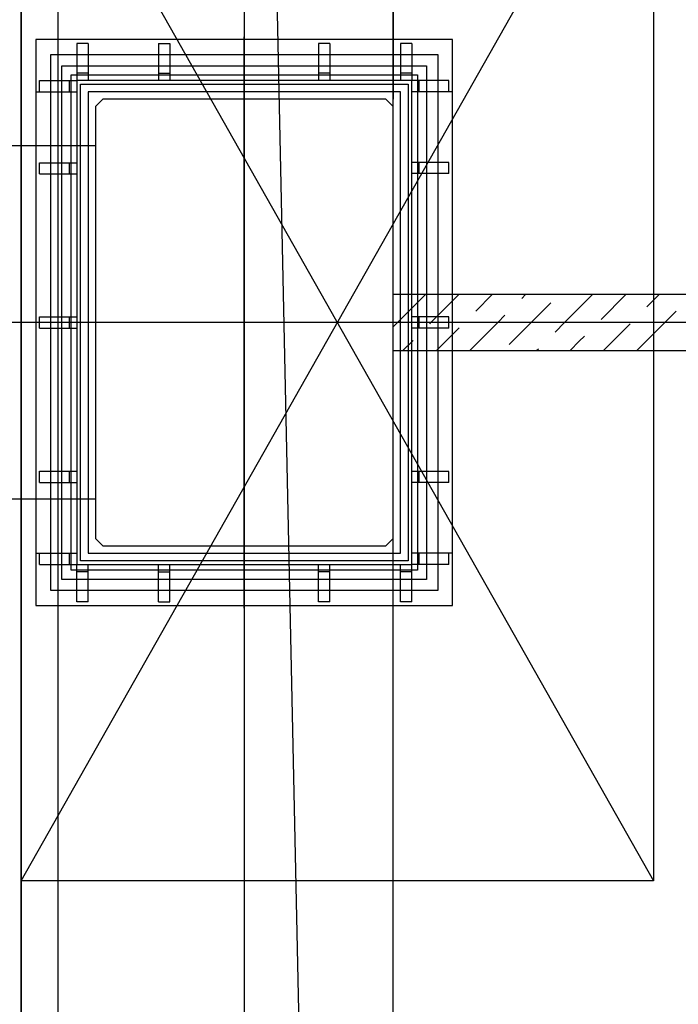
# Model space of a CAD drawing. Header units: millimetres. Extents: x 373037 to 682063, y 76092 to 274210.
# Tile 80 of 256: x 655475 to 656360, y 255716 to 257039. Entities that reach past the tile are written whole.
import ezdxf

# ---------------------------------------------------------------- set-up
doc = ezdxf.new("R2010")
doc.units = ezdxf.units.MM
doc.header["$LTSCALE"] = 100
for name, pattern in [('CK_ČERCHOVANÁ 50', [6, 3, -1.5, 0, -1.5]), ('ČERCHOVANÁ', [25.4, 12.7, -6.35, 0, -6.35]), ('ČÁRKOVANÁ01-01', [2, 1, -1])]:
    doc.linetypes.add(name, pattern=pattern)
doc.layers.add('PUDORYS', color=253, linetype='CONTINUOUS')

msp = doc.modelspace()

# ---------------------------------------------------------------- linework, layer by layer
at = {"layer": 'PUDORYS', "color": 252, "linetype": 'ČERCHOVANÁ', "ltscale": 25, "true_color": 0x939598}
for p, q in [((655776.6, 274209.6), (655776.6, 249134.9)), ((682063.2, 256632.2), (654424.2, 256632.2))]:
    msp.add_line(p, q, dxfattribs=at)
at = {"layer": 'PUDORYS', "color": 252, "linetype": 'CK_ČERCHOVANÁ 50', "ltscale": 50, "true_color": 0x939598}
for p, q in [((655476.6, 249832.2), (655476.6, 273032.2)), ((655976.6, 261132.2), (655976.6, 256932.2)), ((655976.6, 252132.2), (655976.6, 256332.2))]:
    msp.add_line(p, q, dxfattribs=at)
at = {"layer": 'PUDORYS', "color": 252, "linetype": 'ČÁRKOVANÁ01-01', "ltscale": 200, "true_color": 0x939598}
msp.add_line((655976.6, 249832.2), (655476.6, 273032.2), dxfattribs=at)
at = {"layer": 'PUDORYS', "color": 252, "ltscale": 20, "true_color": 0x939598}
for p, q in [((655976.6, 250032.2), (655976.6, 272832.2)), ((655476.6, 256889.7), (655476.6, 261194.7)), ((655476.6, 254269.7), (655476.6, 256374.7))]:
    msp.add_line(p, q, dxfattribs=at)
at = {"layer": 'PUDORYS', "color": 252, "ltscale": 5, "true_color": 0x939598}
for p, q in [((655526.6, 250082.2), (655526.6, 272782.2)), ((655516.6, 256992.2), (656036.6, 256992.2)), ((655516.6, 256272.2), (655516.6, 256992.2)), ((656036.6, 256992.2), (656036.6, 256272.2)), ((656036.6, 256272.2), (655516.6, 256272.2))]:
    msp.add_line(p, q, dxfattribs=at)
at = {"layer": 'PUDORYS', "color": 252, "linetype": 'ČERCHOVANÁ', "ltscale": 10, "true_color": 0x939598}
for p, q in [((655476.6, 255882.2), (656326.6, 257382.2)), ((655476.6, 257382.2), (656326.6, 255882.2)), ((655476.6, 255882.2), (655476.6, 257382.2)), ((656326.6, 257382.2), (656326.6, 255882.2)), ((656326.6, 255882.2), (655476.6, 255882.2))]:
    msp.add_line(p, q, dxfattribs=at)
at = {"layer": 'PUDORYS', "color": 252, "ltscale": 100, "true_color": 0x939598}
for p, q in [((655776.6, 256248.5), (655776.6, 257015.8)), ((656131.1, 256632.2), (655363.7, 256632.2))]:
    msp.add_line(p, q, dxfattribs=at)
at = {"layer": 'PUDORYS', "color": 252, "true_color": 0x939598}
for p, q in [((655551.6, 257007.2), (655551.6, 256957.2)), ((655566.6, 257007.2), (655551.6, 257007.2)), ((655566.6, 257007.2), (655566.6, 256957.2)), ((655661.3, 257007.2), (655661.3, 256957.2)), ((655661.3, 257007.2), (655676.3, 257007.2)), ((655676.3, 257007.2), (655676.3, 256957.2)), ((655876.3, 257007.2), (655876.3, 256957.2)), ((655891.3, 257007.2), (655876.3, 257007.2)), ((655891.3, 257007.2), (655891.3, 256957.2)), ((655986.6, 257007.2), (655986.6, 256957.2)), ((656001.6, 257007.2), (655986.6, 257007.2)), ((656001.6, 257007.2), (656001.6, 256957.2)), ((655566.6, 256967.2), (655551.6, 256967.2)), ((655661.3, 256967.2), (655676.3, 256967.2)), ((655891.3, 256967.2), (655876.3, 256967.2)), ((656001.6, 256967.2), (655986.6, 256967.2)), ((655501.6, 256957.2), (655551.6, 256957.2)), ((655501.6, 256942.2), (655501.6, 256957.2)), ((655541.6, 256942.2), (655541.6, 256957.2)), ((656051.6, 256957.2), (656001.6, 256957.2)), ((656011.6, 256942.2), (656011.6, 256957.2)), ((656051.6, 256942.2), (656051.6, 256957.2)), ((655496.3, 256942.2), (655551.6, 256942.2)), ((656056.3, 256942.2), (656001.6, 256942.2)), ((655576.6, 256869.7), (655270.6, 256869.7)), ((655501.6, 256846.8), (655551.6, 256846.8)), ((655501.6, 256831.8), (655501.6, 256846.8)), ((655541.6, 256831.8), (655541.6, 256846.8)), ((656051.6, 256847.2), (656001.6, 256847.2)), ((656011.6, 256832.2), (656011.6, 256847.2)), ((656051.6, 256832.2), (656051.6, 256847.2)), ((655501.6, 256831.8), (655551.6, 256831.8)), ((656051.6, 256832.2), (656001.6, 256832.2)), ((660114.1, 256669.7), (655976.6, 256669.7)), ((655501.6, 256639.7), (655551.6, 256639.7)), ((655501.6, 256624.7), (655501.6, 256639.7)), ((655541.6, 256624.7), (655541.6, 256639.7)), ((656051.6, 256639.7), (656001.6, 256639.7)), ((656011.6, 256624.7), (656011.6, 256639.7)), ((656051.6, 256624.7), (656051.6, 256639.7)), ((655501.6, 256624.7), (655551.6, 256624.7)), ((656051.6, 256624.7), (656001.6, 256624.7)), ((655976.6, 256594.7), (660114.1, 256594.7)), ((655501.6, 256432.5), (655551.6, 256432.5)), ((655501.6, 256417.5), (655501.6, 256432.5)), ((655541.6, 256417.5), (655541.6, 256432.5)), ((656051.6, 256432.2), (656001.6, 256432.2)), ((656011.6, 256417.2), (656011.6, 256432.2)), ((656051.6, 256417.2), (656051.6, 256432.2)), ((655501.6, 256417.5), (655551.6, 256417.5)), ((656051.6, 256417.2), (656001.6, 256417.2)), ((655576.6, 256394.7), (655270.6, 256394.7)), ((655496.3, 256322.2), (655551.6, 256322.2)), ((655501.6, 256307.2), (655501.6, 256322.2)), ((655541.6, 256307.2), (655541.6, 256322.2)), ((656056.3, 256322.2), (656001.6, 256322.2)), ((656011.6, 256307.2), (656011.6, 256322.2)), ((656051.6, 256307.2), (656051.6, 256322.2)), ((655501.6, 256307.2), (655551.6, 256307.2)), ((655551.6, 256257.2), (655551.6, 256307.2)), ((655566.6, 256257.2), (655566.6, 256307.2)), ((655661.3, 256257.2), (655661.3, 256307.2)), ((655676.3, 256257.2), (655676.3, 256307.2)), ((655876.3, 256257.2), (655876.3, 256307.2)), ((655891.3, 256257.2), (655891.3, 256307.2)), ((655986.6, 256257.2), (655986.6, 256307.2)), ((656001.6, 256257.2), (656001.6, 256307.2)), ((656051.6, 256307.2), (656001.6, 256307.2)), ((655566.6, 256297.2), (655551.6, 256297.2)), ((655661.3, 256297.2), (655676.3, 256297.2)), ((655891.3, 256297.2), (655876.3, 256297.2)), ((656001.6, 256297.2), (655986.6, 256297.2)), ((655566.6, 256257.2), (655551.6, 256257.2)), ((655661.3, 256257.2), (655676.3, 256257.2)), ((655891.3, 256257.2), (655876.3, 256257.2)), ((656001.6, 256257.2), (655986.6, 256257.2))]:
    msp.add_line(p, q, dxfattribs=at)
at = {"layer": 'PUDORYS', "color": 252, "linetype": 'Continuous', "ltscale": 5, "true_color": 0x939598}
for p, q in [((655982.4, 256632.2), (656019.9, 256669.7)), ((656027.3, 256632.2), (656064.8, 256669.7)), ((656087.5, 256647.5), (656109.7, 256669.7)), ((656149.3, 256664.3), (656154.6, 256669.7)), ((656226.6, 256651.9), (656244.4, 256669.7)), ((656255.9, 256636.3), (656289.3, 256669.7)), ((656317.6, 256653.1), (656334.2, 256669.7)), ((656162, 256632.2), (656188.6, 256658.7)), ((656117.1, 256632.2), (656126.8, 256641.9)), ((656206.9, 256632.2), (656226.6, 256651.9)), ((656341.6, 256632.2), (656356.9, 256647.5)), ((655976.6, 256626.4), (655982.4, 256632.2)), ((656025.8, 256630.6), (656027.3, 256632.2)), ((656079.6, 256594.7), (656117.1, 256632.2)), ((656132.4, 256602.6), (656162, 256632.2)), ((656194.2, 256619.4), (656206.9, 256632.2)), ((656259.2, 256594.7), (656295.2, 256630.6)), ((656304.1, 256594.7), (656341.6, 256632.2)), ((656034.7, 256594.7), (656065.1, 256625)), ((655989.8, 256594.7), (656003.3, 256608.2)), ((656214.3, 256594.7), (656226.6, 256607)), ((656226.6, 256607), (656233.5, 256613.8)), ((656169.4, 256594.7), (656171.7, 256597))]:
    msp.add_line(p, q, dxfattribs=at)
at = {"layer": 'PUDORYS', "color": 252, "ltscale": 5, "true_color": 0x939598}
for points in [[(655476.6, 250032.2), (681176.6, 250032.2), (681176.6, 272832.2), (655476.6, 272832.2)], [(655531.6, 256977.2), (656021.6, 256977.2), (656021.6, 256287.2), (655531.6, 256287.2)], [(655544.1, 256964.7), (656009.1, 256964.7), (656009.1, 256299.7), (655544.1, 256299.7)], [(655556.6, 256952.2), (655996.6, 256952.2), (655996.6, 256312.2), (655556.6, 256312.2)]]:
    msp.add_lwpolyline(points, close=True, dxfattribs=at)
at = {"layer": 'PUDORYS', "color": 252, "true_color": 0x939598}
for points in [[(681176.6, 250032.2), (655476.6, 250032.2), (655476.6, 272832.2), (681176.6, 272832.2)], [(655496.3, 257012.2), (655496.3, 256252.2), (656056.3, 256252.2), (656056.3, 257012.2)], [(655551.6, 256957.2), (655551.6, 256307.2), (656001.6, 256307.2), (656001.6, 256957.2)], [(655566.6, 256942.2), (655566.6, 256322.2), (655986.6, 256322.2), (655986.6, 256942.2)]]:
    msp.add_lwpolyline(points, close=True, dxfattribs=at)
at = {"layer": 'PUDORYS', "color": 252, "ltscale": 100, "true_color": 0x939598}
msp.add_lwpolyline([(655576.6, 256922.2), (655576.6, 256342.2), (655586.6, 256332.2), (655966.6, 256332.2), (655976.6, 256342.2), (655976.6, 256922.2), (655966.6, 256932.2), (655586.6, 256932.2)], close=True, dxfattribs=at)

doc.saveas('drawing.dxf')
